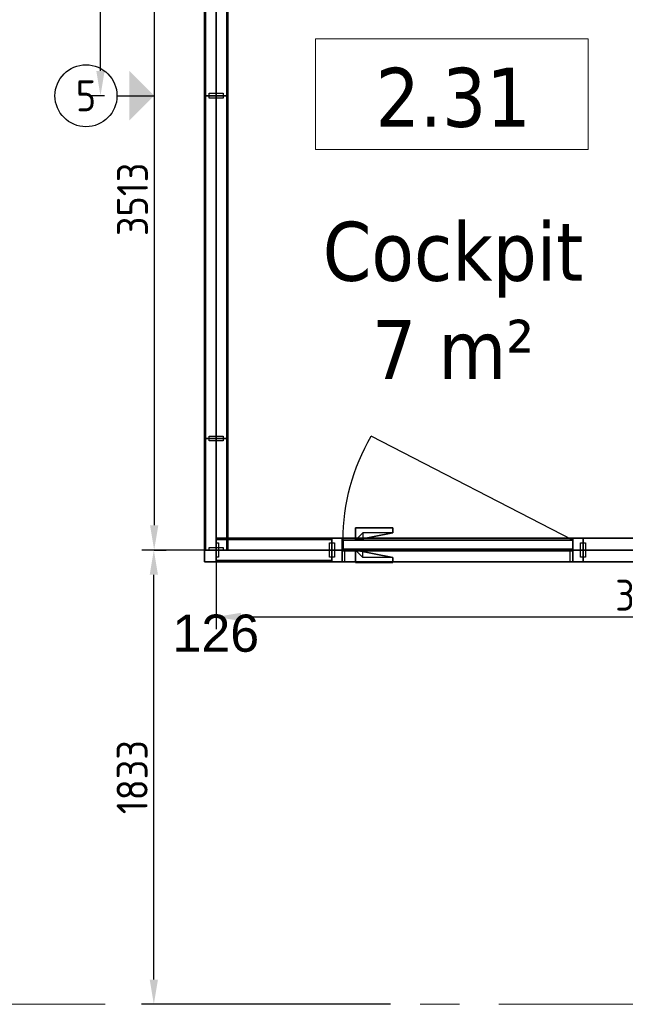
# Model space of a CAD drawing. Extents: x 2820 to 91013, y 1478 to 38178.
# Tile 97 of 182: x 27558 to 30000, y 30328 to 34301. Entities that reach past the tile are written whole.
import ezdxf
from ezdxf.enums import TextEntityAlignment as Align

# ---------------------------------------------------------------- set-up
doc = ezdxf.new("R2010")
doc.units = 0
doc.header["$LTSCALE"] = 50
doc.header["$PDSIZE"] = -5
doc.linetypes.add('HIDDEN2', pattern=[4.7625, 3.175, -1.5875])
doc.linetypes.add('Onderlegger 2e verdieping$0$stramien', pattern=[22.225, 12.7, -3.175, 3.175, -3.175])
doc.layers.get('0').update_dxf_attribs({"linetype": 'CONTINUOUS'})
doc.layers.get('DEFPOINTS').update_dxf_attribs({"linetype": 'CONTINUOUS'})
for name, color, linetype in [('AS-A38--_F----5', 2, 'CONTINUOUS'), ('AS-A38--_F---4-', 9, 'CONTINUOUS'), ('AS-I38-E_F----5_Deuren', 7, 'CONTINUOUS'), ('AS-I38-M_F----5_Deurmodulen', 7, 'CONTINUOUS'), ('AS-I38-M_F----5_Hoekaansluitingen', 7, 'CONTINUOUS'), ('AS-I38-M_F----5_Wandmodulen', 7, 'CONTINUOUS'), ('AS-L32--_F----5', 84, 'CONTINUOUS'), ('AS-L32--_F---4-', 84, 'CONTINUOUS'), ('AS-L32--_F-23--', 84, 'CONTINUOUS'), ('AS-L32--_F123--', 84, 'CONTINUOUS'), ('AS-L38--', 7, 'CONTINUOUS'), ('AS-L38--_F----5', 7, 'CONTINUOUS'), ('AS-L38--_F---4-', 7, 'CONTINUOUS'), ('AS-L38--_F-23--', 3, 'CONTINUOUS'), ('AS-L38--_F1----', 2, 'CONTINUOUS'), ('AS-L38--_F1-----', 2, 'CONTINUOUS'), ('AS-L38--_F123--', 7, 'CONTINUOUS'), ('AS-L38GL_F---4-', 2, 'CONTINUOUS'), ('AS-L38GL_F123--', 3, 'CONTINUOUS'), ('AS-M38--_F123--_Wandlengte', 1, 'CONTINUOUS'), ('AS-T38--_F-23--', 7, 'CONTINUOUS'), ('IWTEKST', 2, 'CONTINUOUS')]:
    doc.layers.add(name, color=color, linetype=linetype)
doc.layers.add('AS-I38-1_F----5', color=2, linetype='CONTINUOUS', plot=False)
doc.layers.add('IWHULPLIJN', color=40, linetype='CONTINUOUS', plot=False)
doc.layers.add('Onderlegger 2e verdieping$0$A-AREA-IDEN', color=8, linetype='CONTINUOUS', lineweight=18)
doc.layers.add('Onderlegger 2e verdieping$0$S-GRID', color=8, linetype='CONTINUOUS', lineweight=18)
doc.styles.add('Onderlegger 2e verdieping$0$Tahoma_1', font='TAHOMA.TTF', dxfattribs={"height": 238.040123})
doc.styles.get("Standard").update_dxf_attribs({"font": 'isocp.shx'})
doc.dimstyles.new('CWall_F2_Wandlengte', dxfattribs={"dimscale": 50, "dimtxt": 2.5, "dimasz": 2, "dimexe": 1, "dimexo": 1, "dimgap": 0.5, "dimtad": 1, "dimdec": 0, "dimdsep": 46, "dimtxsty": 'Standard', "dimcen": 2.5, "dimclrt": 2, "dimadec": 0, "dimazin": 0, "dimtfac": 1, "dimtdec": 0, "dimtix": 1, "dimtmove": 2, "dimatfit": 0, "dimfxl": 0, "dimtolj": 1, "dimtzin": 0, "dimarcsym": 0})
pattern_1 = [(60, (616, 2090), (-43300, 25000), [300, -50000]), (60, (690, 2164), (-43300, 25000), [100, -50000]), (60, (645, 2190), (-43300, 25000), [100, -50000]), (150, (780, 2170), (-25000, -43300), [200, -50000])]
pattern_2 = [(0, (691.5, 1360), (29.7656, 59.5312), [0, -59.5312])]
pattern_3 = [(60, (616, 1230), (-43300, 25000), [300, -50000]), (60, (690, 1304), (-43300, 25000), [100, -50000]), (60, (645, 1330), (-43300, 25000), [100, -50000]), (150, (780, 1310), (-25000, -43300), [200, -50000])]
pattern_4 = [(60, (616, 370), (-43300, 25000), [300, -50000]), (60, (690, 444), (-43300, 25000), [100, -50000]), (60, (645, 470), (-43300, 25000), [100, -50000]), (150, (780, 450), (-25000, -43300), [200, -50000])]
pattern_5 = [(60, (150, 2090), (-43300, 25000), [300, -50000]), (60, (220, 2164), (-43300, 25000), [100, -50000]), (60, (180, 2190), (-43300, 25000), [100, -50000]), (150, (310, 2170), (-25000, -43300), [200, -50000])]
pattern_6 = [(0, (225, 1360), (29.766, 59.531), [0, -59.531])]
pattern_7 = [(60, (150, 1230), (-43300, 25000), [300, -50000]), (60, (220, 1304), (-43300, 25000), [100, -50000]), (60, (180, 1330), (-43300, 25000), [100, -50000]), (150, (310, 1310), (-25000, -43300), [200, -50000])]
pattern_8 = [(60, (150, 370), (-43300, 25000), [300, -50000]), (60, (220, 444), (-43300, 25000), [100, -50000]), (60, (180, 470), (-43300, 25000), [100, -50000]), (150, (310, 450), (-25000, -43300), [200, -50000])]
pattern_9 = [(60, (160, 370), (-43300, 25000), [300, -50000]), (60, (230, 444), (-43300, 25000), [100, -50000]), (60, (187, 470), (-43300, 25000), [100, -50000]), (150, (320, 450), (-25000, -43300), [200, -50000])]
pattern_10 = [(60, (160, 1230), (-43300, 25000), [300, -50000]), (60, (230, 1304), (-43300, 25000), [100, -50000]), (60, (187, 1330), (-43300, 25000), [100, -50000]), (150, (320, 1310), (-25000, -43300), [200, -50000])]
pattern_11 = [(0, (233.25, 1360), (29.766, 59.531), [0, -59.531])]
pattern_12 = [(60, (160, 2090), (-43300, 25000), [300, -50000]), (60, (230, 2164), (-43300, 25000), [100, -50000]), (60, (187, 2190), (-43300, 25000), [100, -50000]), (150, (320, 2170), (-25000, -43300), [200, -50000])]
pattern_13 = [(60, (750, 2090), (-43300, 25000), [300, -50000]), (60, (820, 2164), (-43300, 25000), [100, -50000]), (60, (776, 2190), (-43300, 25000), [100, -50000]), (150, (910, 2170), (-25000, -43300), [200, -50000])]
pattern_14 = [(0, (822.5, 1360), (29.7656, 59.5312), [0, -59.5312])]
pattern_15 = [(60, (750, 1230), (-43300, 25000), [300, -50000]), (60, (820, 1304), (-43300, 25000), [100, -50000]), (60, (776, 1330), (-43300, 25000), [100, -50000]), (150, (910, 1310), (-25000, -43300), [200, -50000])]
pattern_16 = [(60, (750, 370), (-43300, 25000), [300, -50000]), (60, (820, 444), (-43300, 25000), [100, -50000]), (60, (776, 470), (-43300, 25000), [100, -50000]), (150, (910, 450), (-25000, -43300), [200, -50000])]

# ---------------------------------------------------------------- blocks, each defined once
blk = doc.blocks.new('Onderlegger 2e verdieping$0$00_KU ruimtetag groot - 00_KU ruimtetag groot-3653893-Plotview 2e Verdieping - schaal 1 op 100')
at = {"layer": 'Onderlegger 2e verdieping$0$A-AREA-IDEN'}
for p, q in [((5.5, 2.164), (-5.5, 2.164)), ((-5.5, 2.164), (-5.5, -2.302)), ((5.5, -2.302), (5.5, 2.164)), ((-5.5, -2.302), (5.5, -2.302))]:
    blk.add_line(p, q, dxfattribs=at)
blk = doc.blocks.new('Onderlegger 2e verdieping')
at = {"layer": 'Onderlegger 2e verdieping$0$S-GRID', "linetype": 'Onderlegger 2e verdieping$0$stramien'}
blk.add_line((2820.4, 30328.2), (55386.6, 30328.2), dxfattribs=at)
at = {"layer": 'Onderlegger 2e verdieping$0$A-AREA-IDEN', "xscale": 99.99999999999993, "yscale": 99.99999999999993, "zscale": 99.99999999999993}
blk.add_blockref('Onderlegger 2e verdieping$0$00_KU ruimtetag groot - 00_KU ruimtetag groot-3653893-Plotview 2e Verdieping - schaal 1 op 100', (29301.4, 34007.6), dxfattribs=at)
at = {"layer": 'Onderlegger 2e verdieping$0$A-AREA-IDEN', "char_height": 238.04, "attachment_point": 2, "line_spacing_factor": 1.000232, "style": 'Onderlegger 2e verdieping$0$Tahoma_1'}
for s, insert, width in [('2.31', (29306, 34106.9), 768), ('Cockpit\\P7 m²', (29306, 33485.8), 1263)]:
    blk.add_mtext(s, dxfattribs=dict(at, insert=insert, width=width))
blk = doc.blocks.new('QHK-1---_CTA01')
at = {"layer": 'AS-L38--_F----5', "linetype": 'HIDDEN2'}
blk.add_line((0, 0), (0, 0, 2700), dxfattribs=at)
at = {"layer": 'AS-L38--_F---4-'}
blk.add_line((-47.5, 47.5), (-47.5, 47.5, 2700), dxfattribs=at)
for points, invisible_edges in [([(0, 47.5, 2700), (0, -47.5, 2700), (47.5, -47.5, 2700), (-47.5, 47.5, 2700)], 4), ([(47.5, -47.5, 2700), (-47.5, 47.5, 2700), (-47.5, 0, 2700), (47.5, 0, 2700)], 1), ([(47.5, 0), (47.5, 0, 60), (47.5, -47.5, 60), (47.5, -47.5)], 1), ([(47.5, 0, 2660), (47.5, 0, 2700), (47.5, -47.5, 2700), (47.5, -47.5, 2660)], 1), ([(47.5, -47.5), (47.5, -47.5, 60), (0, -47.5, 60), (0, -47.5)], 4), ([(47.5, -47.5, 2660), (47.5, -47.5, 2700), (0, -47.5, 2700), (0, -47.5, 2660)], 4)]:
    blk.add_3dface(points, dxfattribs=dict(at, invisible_edges=invisible_edges))
for points in [[(47.5, 0, 60), (47.5, 0, 2660), (47.5, -47.5, 2660), (47.5, -47.5, 60)], [(47.5, -47.5, 60), (47.5, -47.5, 2660), (0, -47.5, 2660), (0, -47.5, 60)]]:
    blk.add_3dface(points, dxfattribs=at)
at = {"layer": 'AS-L38--_F123--'}
blk.add_lwpolyline([(0, -47.5), (47.5, -47.5), (47.5, 0)], dxfattribs=at)
at = {"layer": 'DEFPOINTS'}
blk.add_point((0, 0, 2700), dxfattribs=at)
at = {"layer": 'AS-I38-M_F----5_Hoekaansluitingen', "extrusion": (1, -6.12303e-17, 0)}
blk.add_text('D126', height=125, rotation=90, dxfattribs=at).set_placement((0, 2750), align=Align.MIDDLE_LEFT)
at = {"layer": 'AS-I38-M_F----5_Hoekaansluitingen', "extrusion": (0, -1, 0)}
blk.add_text('D126', height=125, rotation=90, dxfattribs=at).set_placement((0, 2750), align=Align.MIDDLE_LEFT)
blk = doc.blocks.new('WandNr2-_CTA01')
at = {"layer": 'AS-T38--_F-23--', "color": 0, "linetype": 'ByBlock'}
blk.add_line((0, -5), (0, -2), dxfattribs=at)
blk.add_circle((0, -7.5), 2.5, dxfattribs=at)
blk.add_solid([(0, -2), (2, -4), (-2, -4)], dxfattribs=at)
blk.add_attdef('WANDNR', text='', height=2.5, dxfattribs=at).set_placement((0, -7.5), align=Align.MIDDLE)
blk = doc.blocks.new('BvnAans-_CTA01')
at = {"layer": 'AS-L38--_F----5', "color": 0, "invisible_edges": 10}
blk.add_3dface([(0, 0), (1, 0), (1, 0, 1), (0, 0, 1)], dxfattribs=at)
at = {"layer": 'AS-L38--_F---4-', "invisible_edges": 10}
for points in [[(0, 0.5), (1, 0.5), (1, 0.5, 1), (0, 0.5, 1)], [(0, -0.5), (1, -0.5), (1, -0.5, 1), (0, -0.5, 1)]]:
    blk.add_3dface(points, dxfattribs=at)
at = {"layer": 'AS-L38--_F---4-'}
blk.add_3dface([(0, -0.5, 1), (0, 0.5, 1), (1, 0.5, 1), (1, -0.5, 1)], dxfattribs=at)
blk = doc.blocks.new('Q0WDSTL-_CTA01')
at = {"layer": 'AS-L38--_F-23--'}
for p, q in [((0, 0.3), (0, 0.5)), ((0, -0.3), (0, -0.5))]:
    blk.add_line(p, q, dxfattribs=at)
at = {"layer": 'AS-L38--_F-23--', "color": 1}
blk.add_lwpolyline([(0, 0.3), (1, 0.3), (1, -0.3), (0, -0.3)], dxfattribs=at)
at = {"layer": 'AS-L38--_F1-----'}
blk.add_lwpolyline([(0, 0.5), (0, -0.5)], dxfattribs=at)
blk = doc.blocks.new('3ADRDRP-_CTA01')
at = {"layer": 'AS-L38--_F----5', "color": 0}
blk.add_3dface([(0, 0), (1, 0), (1, 0, 1), (0, 0, 1)], dxfattribs=at)
at = {"layer": 'AS-L38--_F---4-'}
mesh = blk.add_polymesh((6, 3), dxfattribs=at)
for k, corner in enumerate([(1, -0.5, 1), (1, -0.5), (1, -0.5), (0, -0.5, 1), (0, -0.5), (0, -0.5), (0, 0.5, 1), (0, 0.5), (0, -0.5), (1, 0.5, 1), (1, 0.5), (1, -0.5), (1, 0.5, 1), (1, 0.5, 1), (1, -0.5, 1), (0, 0.5, 1), (0, 0.5, 1), (0, -0.5, 1)]):
    mesh.set_mesh_vertex(divmod(k, 3), corner)
blk = doc.blocks.new('Q0DRSTL-_CTA01')
at = {"layer": 'AS-L38--_F----5', "color": 0}
blk.add_3dface([(0, 0), (1, 0), (1, 0, 1), (0, 0, 1)], dxfattribs=at)
at = {"layer": 'AS-L38--_F-23--', "color": 0}
for p, q in [((0, 0.5), (0, 0.3)), ((1, 0.5), (1, 0)), ((1, 0), (1.25, 0)), ((0, -0.5), (0, -0.3))]:
    blk.add_line(p, q, dxfattribs=at)
for points in [[(1, 0.5), (0, 0.5)], [(0, -0.5), (1.25, -0.5), (1.25, 0)]]:
    blk.add_lwpolyline(points, dxfattribs=at)
at = {"layer": 'AS-L38--_F1----', "color": 0}
blk.add_lwpolyline([(0, -0.5), (1, -0.5), (1, 0.5), (0, 0.5)], close=True, dxfattribs=at)
at = {"layer": 'AS-L38--_F---4-'}
mesh = blk.add_polymesh((6, 3), dxfattribs=at)
for k, corner in enumerate([(1, -0.5, 1), (1, -0.5), (1, -0.5), (0, -0.5, 1), (0, -0.5), (0, -0.5), (0, 0.5, 1), (0, 0.5), (0, -0.5), (1, 0.5, 1), (1, 0.5), (1, -0.5), (1, 0.5, 1), (1, 0.5, 1), (1, -0.5, 1), (0, 0.5, 1), (0, 0.5, 1), (0, -0.5, 1)]):
    mesh.set_mesh_vertex(divmod(k, 3), corner)
blk = doc.blocks.new('ddch1---_CTA01')
at = {"layer": 'AS-L32--_F----5', "color": 1}
for p, q in [((0, 0.075), (1, 0.075, 0.5)), ((1, 0.075, 0.5), (0, 0.075, 1))]:
    blk.add_line(p, q, dxfattribs=at)
at = {"layer": 'AS-L32--_F----5', "color": 1, "linetype": 'HIDDEN2'}
for p, q in [((0, -0.075), (1, -0.075, 0.5)), ((1, -0.075, 0.5), (0, -0.075, 1))]:
    blk.add_line(p, q, dxfattribs=at)
at = {"layer": 'AS-L32--_F----5'}
blk.add_3dface([(0, 0), (0, 0, 1), (1, 0, 1), (1, 0)], dxfattribs=at)
at = {"layer": 'AS-L32--_F---4-'}
for points in [[(0, 1), (0, 1, 1), (1, 1, 1), (1, 1)], [(0, 1), (0, 0), (0, 0, 1), (0, 1, 1)], [(0, 0, 1), (0, 1, 1), (1, 1, 1), (1, 0, 1)], [(1, 1, 1), (1, 0, 1), (1, 0), (1, 1)], [(0, 0), (0, 0, 1), (1, 0, 1), (1, 0)]]:
    blk.add_3dface(points, dxfattribs=at)
at = {"layer": 'AS-L32--_F123--', "color": 1}
blk.add_line((0, 1), (0.8776, 11.4994), dxfattribs=at)
at = {"layer": 'AS-L32--_F123--'}
for p, q in [((1, 1), (0, 1)), ((0, 1), (0, 0)), ((1, 0), (1, 1)), ((0, 0), (1, 0))]:
    blk.add_line(p, q, dxfattribs=at)
at = {"layer": 'AS-L32--_F123--', "color": 1}
blk.add_ellipse((0, 1), major_axis=(0, 21.9), ratio=0.045662, start_param=-1.570796, end_param=-1.070796, dxfattribs=at)
at = {"layer": 'DEFPOINTS'}
blk.add_point((0, 0), dxfattribs=at)
blk.add_point((0, 0), dxfattribs=at)
blk = doc.blocks.new('KlnkRcht_CTA01')
at = {"layer": 'AS-L32--_F----5'}
blk.add_polyline3d([(-0.5, 0, -0.5), (0.5, 0, -0.5), (0.5, 0, 0.5), (-0.5, 0, 0.5)], close=True, dxfattribs=at)
at = {"layer": 'AS-L32--_F-23--'}
for p, q in [((0.3, -0.6, -0.5), (0.3, 0, -0.5)), ((0.5, 0, -0.5), (0.5, -1, -0.5)), ((-0.5, -1, -0.5), (-0.5, -0.6, -0.5)), ((-0.5, -0.6, -0.5), (0.3, -0.6, -0.5)), ((0.5, -1, -0.5), (-0.5, -1, -0.5))]:
    blk.add_line(p, q, dxfattribs=at)
at = {"layer": 'AS-L32--_F---4-'}
mesh = blk.add_polyface(dxfattribs=at)
corners = [(0.5, 0, -0.5), (0.5, -1, -0.5), (-0.5, -1, -0.5), (-0.5, -0.6, -0.5), (0.3, -0.6, -0.5), (0.3, 0, -0.5), (0.5, 0, 0.5), (0.5, -1, 0.5), (-0.5, -1, 0.5), (-0.5, -0.6, 0.5), (0.3, -0.6, 0.5), (0.3, 0, 0.5)]
mesh.append_faces([[corners[k] for k in face] for face in [(0, 1, 7, 6), (1, 2, 8, 7), (2, 3, 9, 8)]])
mesh.append_faces([[corners[k] for k in face] for face in [(6, 10, 11)]], dxfattribs={"vtx0": -1})
mesh.append_faces([[corners[k] for k in face] for face in [(6, 9, 10)]], dxfattribs={"vtx0": -1, "vtx2": -1})
mesh.append_faces([[corners[k] for k in face] for face in [(6, 7, 8, 9)]], dxfattribs={"vtx3": -1})
blk = doc.blocks.new('QDR-3---_CTA01')
at = {"layer": 'DEFPOINTS'}
blk.add_point((0, 0, 2700), dxfattribs=at)
at = {"layer": 'AS-L38--'}
for name, p, xscale, yscale, zscale in [('ddch1---_CTA01', (971.5, 0, 10), -926, 40, 2585), ('KlnkRcht_CTA01', (170.5, 40, 1050), -150, -50, 20), ('BvnAans-_CTA01', (0, 0, 2660), 1013, 95, 40), ('Q0WDSTL-_CTA01', (0, 0), 10, 95, 10), ('3ADRDRP-_CTA01', (0, 0, 2595), 1013, 95, 65), ('Q0DRSTL-_CTA01', (0, 0), 41.5, 95, 2595), ('Q0DRSTL-_CTA01', (1013, 0), -41.5, 95, 2595), ('KlnkRcht_CTA01', (170.5, 0, 1050), -150, 50, 20)]:
    blk.add_blockref(name, p, dxfattribs=dict(at, xscale=xscale, yscale=yscale, zscale=zscale))
at = {"layer": 'AS-L38--', "xscale": 10, "yscale": 95, "zscale": 10, "rotation": 180}
blk.add_blockref('Q0WDSTL-_CTA01', (1013, 0), dxfattribs=at)
at = {"layer": 'AS-I38-E_F----5_Deuren', "extrusion": (0, -1, 0)}
blk.add_text('926x2585', height=90, dxfattribs=at).set_placement((95.5, 175), align=Align.BOTTOM_LEFT)
at = {"layer": 'AS-I38-M_F----5_Deurmodulen', "extrusion": (0, -1, 0)}
blk.add_text('DA', height=125, rotation=90, dxfattribs=at).set_placement((506.5, 2750), align=Align.MIDDLE_LEFT)
blk = doc.blocks.new('QPGLAS--_CTA01')
at = {"layer": 'AS-L38--_F----5', "color": 0}
blk.add_3dface([(0, 0), (1, 0), (1, 0, 1), (0, 0, 1)], dxfattribs=at)
at = {"layer": 'AS-L38GL_F123--'}
blk.add_line((0, 0), (1, 0), dxfattribs=at)
at = {"layer": 'AS-L38GL_F---4-'}
mesh = blk.add_polymesh((6, 3), dxfattribs=at)
for k, corner in enumerate([(1, -0.45, 1), (1, -0.45), (1, -0.45), (0, -0.45, 1), (0, -0.45), (0, -0.45), (0, 0.45, 1), (0, 0.45), (0, -0.45), (1, 0.45, 1), (1, 0.45), (1, -0.45), (1, 0.45, 1), (1, 0.45, 1), (1, -0.45, 1), (0, 0.45, 1), (0, 0.45, 1), (0, -0.45, 1)]):
    mesh.set_mesh_vertex(divmod(k, 3), corner)
blk = doc.blocks.new('O4------_CTA01')
blk.add_blockref('QPGLAS--_CTA01', (0, 0))
blk = doc.blocks.new('OndrAans_CTA01')
at = {"layer": 'AS-L38--_F----5', "color": 0, "invisible_edges": 10}
blk.add_3dface([(0, 0), (1, 0), (1, 0, 1), (0, 0, 1)], dxfattribs=at)
at = {"layer": 'AS-L38--_F---4-', "invisible_edges": 10}
for points in [[(0, 0.5), (1, 0.5), (1, 0.5, 1), (0, 0.5, 1)], [(0, -0.5), (1, -0.5), (1, -0.5, 1), (0, -0.5, 1)]]:
    blk.add_3dface(points, dxfattribs=at)
at = {"layer": 'AS-L38--_F123--', "color": 0}
blk.add_3dface([(0, -0.5), (1, -0.5), (1, 0.5), (0, 0.5)], dxfattribs=at)
blk = doc.blocks.new('QWND31--_CTA01')
at = {"layer": 'AS-A38--_F----5', "extrusion": (0, -1, 0)}
h = blk.add_hatch(dxfattribs=at)
h.set_pattern_fill('GLAS2', color=256, scale=50, angle=60, style=0, pattern_type=2)
h.set_pattern_definition(pattern_1)
h.paths.add_polyline_path([(0, 1780), (1383, 1780), (1383, 2660), (0, 2660)])
h = blk.add_hatch(dxfattribs=at)
h.set_pattern_fill('GLAS2', color=256, scale=50, angle=60, style=0, pattern_type=2)
h.set_pattern_definition(pattern_3)
h.paths.add_polyline_path([(0, 940), (1383, 940), (1383, 1780), (0, 1780)])
h = blk.add_hatch(dxfattribs=at)
h.set_pattern_fill('GLAS2', color=256, scale=50, angle=60, style=0, pattern_type=2)
h.set_pattern_definition(pattern_4)
h.paths.add_polyline_path([(0, 60), (1383, 60), (1383, 940), (0, 940)])
h = blk.add_hatch(dxfattribs=at)
h.set_pattern_fill('DOTS', color=256, scale=37.5, style=0)
h.set_pattern_definition(pattern_2)
h.paths.add_polyline_path([(10, 950), (1373, 950), (1373, 1770), (10, 1770)])
at = {"layer": 'AS-A38--_F---4-', "extrusion": (0, -1, 0)}
h = blk.add_hatch(dxfattribs=at)
h.set_pattern_fill('GLAS2', color=256, scale=50, angle=60, style=0, pattern_type=2)
h.set_pattern_definition(pattern_1)
h.paths.add_polyline_path([(0, 1780), (1383, 1780), (1383, 2660), (0, 2660)])
h = blk.add_hatch(dxfattribs=at)
h.set_pattern_fill('GLAS2', color=256, scale=50, angle=60, style=0, pattern_type=2)
h.set_pattern_definition(pattern_3)
h.paths.add_polyline_path([(0, 940), (1383, 940), (1383, 1780), (0, 1780)])
h = blk.add_hatch(dxfattribs=at)
h.set_pattern_fill('GLAS2', color=256, scale=50, angle=60, style=0, pattern_type=2)
h.set_pattern_definition(pattern_4)
h.paths.add_polyline_path([(0, 60), (1383, 60), (1383, 940), (0, 940)])
h = blk.add_hatch(dxfattribs=at)
h.set_pattern_fill('DOTS', color=256, scale=37.5, style=0)
h.set_pattern_definition(pattern_2)
h.paths.add_polyline_path([(10, 950), (1373, 950), (1373, 1770), (10, 1770)])
h = blk.add_hatch(dxfattribs=at)
h.set_pattern_fill('GLAS2', color=256, scale=50, angle=60, style=0, pattern_type=2)
h.set_pattern_definition(pattern_1)
h.paths.add_polyline_path([(0, 1780), (1383, 1780), (1383, 2660), (0, 2660)])
h = blk.add_hatch(dxfattribs=at)
h.set_pattern_fill('GLAS2', color=256, scale=50, angle=60, style=0, pattern_type=2)
h.set_pattern_definition(pattern_3)
h.paths.add_polyline_path([(0, 940), (1383, 940), (1383, 1780), (0, 1780)])
h = blk.add_hatch(dxfattribs=at)
h.set_pattern_fill('GLAS2', color=256, scale=50, angle=60, style=0, pattern_type=2)
h.set_pattern_definition(pattern_4)
h.paths.add_polyline_path([(0, 60), (1383, 60), (1383, 940), (0, 940)])
h = blk.add_hatch(dxfattribs=at)
h.set_pattern_fill('DOTS', color=256, scale=37.5, style=0)
h.set_pattern_definition(pattern_2)
h.paths.add_polyline_path([(10, 950), (1373, 950), (1373, 1770), (10, 1770)])
at = {"layer": 'DEFPOINTS'}
blk.add_point((0, 0, 2700), dxfattribs=at)
at = {"layer": 'AS-L38--', "yscale": 95}
for name, p, xscale, zscale in [('BvnAans-_CTA01', (0, 0, 2660), 1383, 40), ('OndrAans_CTA01', (0, 0), 1383, 60), ('Q0WDSTL-_CTA01', (0, 0), 10, 10), ('O4------_CTA01', (0, 0, 940), 1383, 840), ('O4------_CTA01', (0, 0, 1780), 1383, 880), ('O4------_CTA01', (0, 0, 60), 1383, 880)]:
    blk.add_blockref(name, p, dxfattribs=dict(at, xscale=xscale, zscale=zscale))
at = {"layer": 'AS-L38--', "xscale": 10, "yscale": 95, "zscale": 10, "rotation": 180}
blk.add_blockref('Q0WDSTL-_CTA01', (1383, 0), dxfattribs=at)
at = {"layer": 'AS-I38-1_F----5', "extrusion": (0, -1, 0)}
blk.add_text('2', height=90, dxfattribs=at).set_placement((40, 130))
at = {"layer": 'AS-I38-M_F----5_Wandmodulen', "extrusion": (0, -1, 0)}
blk.add_text('GH', height=125, rotation=90, dxfattribs=at).set_placement((691.5, 2750), align=Align.MIDDLE_LEFT)
blk = doc.blocks.new('QWND32--_CTA01')
at = {"layer": 'AS-A38--_F----5', "extrusion": (0, -1, 0)}
h = blk.add_hatch(dxfattribs=at)
h.set_pattern_fill('GLAS2', color=256, scale=50, angle=60, style=0, pattern_type=2)
h.set_pattern_definition(pattern_5)
h.paths.add_polyline_path([(0, 1780), (450, 1780), (450, 2660), (0, 2660)])
h = blk.add_hatch(dxfattribs=at)
h.set_pattern_fill('GLAS2', color=256, scale=50, angle=60, style=0, pattern_type=2)
h.set_pattern_definition(pattern_7)
h.paths.add_polyline_path([(0, 940), (450, 940), (450, 1780), (0, 1780)])
h = blk.add_hatch(dxfattribs=at)
h.set_pattern_fill('GLAS2', color=256, scale=50, angle=60, style=0, pattern_type=2)
h.set_pattern_definition(pattern_8)
h.paths.add_polyline_path([(0, 60), (450, 60), (450, 940), (0, 940)])
h = blk.add_hatch(dxfattribs=at)
h.set_pattern_fill('DOTS', color=256, scale=37.5, style=0)
h.set_pattern_definition(pattern_6)
h.paths.add_polyline_path([(10, 950), (440, 950), (440, 1770), (10, 1770)])
at = {"layer": 'AS-A38--_F---4-', "extrusion": (0, -1, 0)}
h = blk.add_hatch(dxfattribs=at)
h.set_pattern_fill('GLAS2', color=256, scale=50, angle=60, style=0, pattern_type=2)
h.set_pattern_definition(pattern_5)
h.paths.add_polyline_path([(0, 1780), (450, 1780), (450, 2660), (0, 2660)])
h = blk.add_hatch(dxfattribs=at)
h.set_pattern_fill('GLAS2', color=256, scale=50, angle=60, style=0, pattern_type=2)
h.set_pattern_definition(pattern_7)
h.paths.add_polyline_path([(0, 940), (450, 940), (450, 1780), (0, 1780)])
h = blk.add_hatch(dxfattribs=at)
h.set_pattern_fill('GLAS2', color=256, scale=50, angle=60, style=0, pattern_type=2)
h.set_pattern_definition(pattern_8)
h.paths.add_polyline_path([(0, 60), (450, 60), (450, 940), (0, 940)])
h = blk.add_hatch(dxfattribs=at)
h.set_pattern_fill('DOTS', color=256, scale=37.5, style=0)
h.set_pattern_definition(pattern_6)
h.paths.add_polyline_path([(10, 950), (440, 950), (440, 1770), (10, 1770)])
h = blk.add_hatch(dxfattribs=at)
h.set_pattern_fill('GLAS2', color=256, scale=50, angle=60, style=0, pattern_type=2)
h.set_pattern_definition(pattern_5)
h.paths.add_polyline_path([(0, 1780), (450, 1780), (450, 2660), (0, 2660)])
h = blk.add_hatch(dxfattribs=at)
h.set_pattern_fill('GLAS2', color=256, scale=50, angle=60, style=0, pattern_type=2)
h.set_pattern_definition(pattern_7)
h.paths.add_polyline_path([(0, 940), (450, 940), (450, 1780), (0, 1780)])
h = blk.add_hatch(dxfattribs=at)
h.set_pattern_fill('GLAS2', color=256, scale=50, angle=60, style=0, pattern_type=2)
h.set_pattern_definition(pattern_8)
h.paths.add_polyline_path([(0, 60), (450, 60), (450, 940), (0, 940)])
h = blk.add_hatch(dxfattribs=at)
h.set_pattern_fill('DOTS', color=256, scale=37.5, style=0)
h.set_pattern_definition(pattern_6)
h.paths.add_polyline_path([(10, 950), (440, 950), (440, 1770), (10, 1770)])
at = {"layer": 'DEFPOINTS'}
blk.add_point((0, 0, 2700), dxfattribs=at)
at = {"layer": 'AS-L38--', "yscale": 95}
for name, p, xscale, zscale in [('BvnAans-_CTA01', (0, 0, 2660), 450, 40), ('OndrAans_CTA01', (0, 0), 450, 60), ('Q0WDSTL-_CTA01', (0, 0), 10, 10), ('O4------_CTA01', (0, 0, 940), 450, 840), ('O4------_CTA01', (0, 0, 1780), 450, 880), ('O4------_CTA01', (0, 0, 60), 450, 880)]:
    blk.add_blockref(name, p, dxfattribs=dict(at, xscale=xscale, zscale=zscale))
at = {"layer": 'AS-L38--', "xscale": 10, "yscale": 95, "zscale": 10, "rotation": 180}
blk.add_blockref('Q0WDSTL-_CTA01', (450, 0), dxfattribs=at)
at = {"layer": 'AS-I38-1_F----5', "extrusion": (0, -1, 0)}
blk.add_text('98', height=90, dxfattribs=at).set_placement((40, 130))
at = {"layer": 'AS-I38-M_F----5_Wandmodulen', "extrusion": (0, -1, 0)}
blk.add_text('GH', height=125, rotation=90, dxfattribs=at).set_placement((225, 2750), align=Align.MIDDLE_LEFT)
blk = doc.blocks.new('QWND33--_CTA01')
at = {"layer": 'AS-A38--_F----5', "extrusion": (0, -1, 0)}
h = blk.add_hatch(dxfattribs=at)
h.set_pattern_fill('GLAS2', color=256, scale=50, angle=60, style=0, pattern_type=2)
h.set_pattern_definition(pattern_9)
h.paths.add_polyline_path([(0, 60), (466.5, 60), (466.5, 940), (0, 940)])
h = blk.add_hatch(dxfattribs=at)
h.set_pattern_fill('GLAS2', color=256, scale=50, angle=60, style=0, pattern_type=2)
h.set_pattern_definition(pattern_10)
h.paths.add_polyline_path([(0, 940), (466.5, 940), (466.5, 1780), (0, 1780)])
h = blk.add_hatch(dxfattribs=at)
h.set_pattern_fill('GLAS2', color=256, scale=50, angle=60, style=0, pattern_type=2)
h.set_pattern_definition(pattern_12)
h.paths.add_polyline_path([(0, 1780), (466.5, 1780), (466.5, 2660), (0, 2660)])
h = blk.add_hatch(dxfattribs=at)
h.set_pattern_fill('DOTS', color=256, scale=37.5, style=0)
h.set_pattern_definition(pattern_11)
h.paths.add_polyline_path([(10, 950), (456.5, 950), (456.5, 1770), (10, 1770)])
at = {"layer": 'AS-A38--_F---4-', "extrusion": (0, -1, 0)}
h = blk.add_hatch(dxfattribs=at)
h.set_pattern_fill('GLAS2', color=256, scale=50, angle=60, style=0, pattern_type=2)
h.set_pattern_definition(pattern_12)
h.paths.add_polyline_path([(0, 1780), (466.5, 1780), (466.5, 2660), (0, 2660)])
h = blk.add_hatch(dxfattribs=at)
h.set_pattern_fill('GLAS2', color=256, scale=50, angle=60, style=0, pattern_type=2)
h.set_pattern_definition(pattern_10)
h.paths.add_polyline_path([(0, 940), (466.5, 940), (466.5, 1780), (0, 1780)])
h = blk.add_hatch(dxfattribs=at)
h.set_pattern_fill('GLAS2', color=256, scale=50, angle=60, style=0, pattern_type=2)
h.set_pattern_definition(pattern_9)
h.paths.add_polyline_path([(0, 60), (466.5, 60), (466.5, 940), (0, 940)])
h = blk.add_hatch(dxfattribs=at)
h.set_pattern_fill('DOTS', color=256, scale=37.5, style=0)
h.set_pattern_definition(pattern_11)
h.paths.add_polyline_path([(10, 950), (456.5, 950), (456.5, 1770), (10, 1770)])
h = blk.add_hatch(dxfattribs=at)
h.set_pattern_fill('GLAS2', color=256, scale=50, angle=60, style=0, pattern_type=2)
h.set_pattern_definition(pattern_12)
h.paths.add_polyline_path([(0, 1780), (466.5, 1780), (466.5, 2660), (0, 2660)])
h = blk.add_hatch(dxfattribs=at)
h.set_pattern_fill('GLAS2', color=256, scale=50, angle=60, style=0, pattern_type=2)
h.set_pattern_definition(pattern_10)
h.paths.add_polyline_path([(0, 940), (466.5, 940), (466.5, 1780), (0, 1780)])
h = blk.add_hatch(dxfattribs=at)
h.set_pattern_fill('GLAS2', color=256, scale=50, angle=60, style=0, pattern_type=2)
h.set_pattern_definition(pattern_9)
h.paths.add_polyline_path([(0, 60), (466.5, 60), (466.5, 940), (0, 940)])
h = blk.add_hatch(dxfattribs=at)
h.set_pattern_fill('DOTS', color=256, scale=37.5, style=0)
h.set_pattern_definition(pattern_11)
h.paths.add_polyline_path([(10, 950), (456.5, 950), (456.5, 1770), (10, 1770)])
at = {"layer": 'DEFPOINTS'}
blk.add_point((0, 0, 2700), dxfattribs=at)
at = {"layer": 'AS-L38--', "yscale": 95}
for name, p, xscale, zscale in [('BvnAans-_CTA01', (0, 0, 2660), 466.5, 40), ('OndrAans_CTA01', (0, 0), 466.5, 60), ('Q0WDSTL-_CTA01', (0, 0), 10, 10), ('O4------_CTA01', (0, 0, 1780), 466.5, 880), ('O4------_CTA01', (0, 0, 940), 466.5, 840), ('O4------_CTA01', (0, 0, 60), 466.5, 880)]:
    blk.add_blockref(name, p, dxfattribs=dict(at, xscale=xscale, zscale=zscale))
at = {"layer": 'AS-L38--', "xscale": 10, "yscale": 95, "zscale": 10, "rotation": 180}
blk.add_blockref('Q0WDSTL-_CTA01', (466.5, 0), dxfattribs=at)
at = {"layer": 'AS-I38-1_F----5', "extrusion": (0, -1, 0)}
blk.add_text('1', height=90, dxfattribs=at).set_placement((40, 130))
at = {"layer": 'AS-I38-M_F----5_Wandmodulen', "extrusion": (0, -1, 0)}
blk.add_text('GH', height=125, rotation=90, dxfattribs=at).set_placement((233.2, 2750), align=Align.MIDDLE_LEFT)
blk = doc.blocks.new('D1------_CTA01')
at = {"layer": 'AS-L38--_F----5', "color": 0}
blk.add_3dface([(0, 0), (1, 0), (1, 0, 1), (0, 0, 1)], dxfattribs=at)
at = {"layer": 'AS-L38--_F---4-'}
for points in [[(0, 0.5), (1, 0.5), (1, 0.5, 1), (0, 0.5, 1)], [(0, -0.5), (1, -0.5), (1, -0.5, 1), (0, -0.5, 1)]]:
    blk.add_3dface(points, dxfattribs=at)
blk = doc.blocks.new('QWND35--_CTA01')
at = {"layer": 'DEFPOINTS'}
blk.add_point((0, 0, 2700), dxfattribs=at)
at = {"layer": 'AS-L38--', "yscale": 95}
for name, p, xscale, zscale in [('BvnAans-_CTA01', (0, 0, 2660), 707, 40), ('OndrAans_CTA01', (0, 0), 707, 60), ('Q0WDSTL-_CTA01', (0, 0), 10, 10), ('D1------_CTA01', (0, 0, 1780), 707, 880), ('D1------_CTA01', (0, 0, 940), 707, 840), ('D1------_CTA01', (0, 0, 60), 707, 880)]:
    blk.add_blockref(name, p, dxfattribs=dict(at, xscale=xscale, zscale=zscale))
at = {"layer": 'AS-L38--', "xscale": 10, "yscale": 95, "zscale": 10, "rotation": 180}
blk.add_blockref('Q0WDSTL-_CTA01', (707, 0), dxfattribs=at)
at = {"layer": 'AS-I38-1_F----5', "extrusion": (0, -1, 0)}
blk.add_text('3', height=90, dxfattribs=at).set_placement((40, 130))
at = {"layer": 'AS-I38-M_F----5_Wandmodulen', "extrusion": (0, -1, 0)}
blk.add_text('AH', height=125, rotation=90, dxfattribs=at).set_placement((353.5, 2750), align=Align.MIDDLE_LEFT)
blk = doc.blocks.new('*D117')
at = {"layer": 'AS-M38--_F123--_Wandlengte', "color": 0, "lineweight": -2}
for p, q in [((28300.6, 35674.2), (28050.6, 35674.2)), ((28100.6, 35574.2), (28100.6, 32261.2)), ((28300.6, 32161.2), (28050.6, 32161.2))]:
    blk.add_line(p, q, dxfattribs=at)
at = {"layer": 'AS-M38--_F123--_Wandlengte', "color": 0}
for points in [[(28083.9, 35574.2), (28117.3, 35574.2), (28100.6, 35674.2)], [(28083.9, 32261.2), (28117.3, 32261.2), (28100.6, 32161.2)]]:
    blk.add_solid(points, dxfattribs=at)
at = {"layer": 'DEFPOINTS', "color": 0}
for p in [(28350.6, 35674.2), (28100.6, 32161.2), (28350.6, 32161.2)]:
    blk.add_point(p, dxfattribs=at)
at = {"layer": 'AS-M38--_F123--_Wandlengte', "color": 2, "insert": (28013.1, 33576.1), "char_height": 125, "attachment_point": 5, "rotation": 90}
blk.add_mtext('\\A1;3513', dxfattribs=at)
blk = doc.blocks.new('*D124')
at = {"layer": 'AS-M38--_F123--_Wandlengte', "color": 0, "lineweight": -2}
for p, q in [((28100.6, 32161.2), (28149.2, 32161.2)), ((28099.2, 30428.2), (28099.2, 32061.2)), ((29053.5, 30328.2), (28049.2, 30328.2))]:
    blk.add_line(p, q, dxfattribs=at)
at = {"layer": 'AS-M38--_F123--_Wandlengte', "color": 0}
for points in [[(28082.6, 32061.2), (28115.9, 32061.2), (28099.2, 32161.2)], [(28082.6, 30428.2), (28115.9, 30428.2), (28099.2, 30328.2)]]:
    blk.add_solid(points, dxfattribs=at)
at = {"layer": 'DEFPOINTS', "color": 0}
for p in [(28050.6, 32161.2), (28099.2, 32161.2), (29103.5, 30328.2)]:
    blk.add_point(p, dxfattribs=at)
at = {"layer": 'AS-M38--_F123--_Wandlengte', "color": 2, "insert": (28011.7, 31244.7), "char_height": 125, "attachment_point": 5, "rotation": 90}
blk.add_mtext('\\A1;1833', dxfattribs=at)
blk = doc.blocks.new('*D171')
at = {"layer": 'AS-M38--_F123--_Wandlengte', "color": 0, "lineweight": -2}
for p, q in [((28253.1, 35674.2), (27834, 35674.2)), ((27884, 34094.2), (27884, 35574.2)), ((27900.6, 33994.2), (27834, 33994.2))]:
    blk.add_line(p, q, dxfattribs=at)
at = {"layer": 'AS-M38--_F123--_Wandlengte', "color": 0}
for points in [[(27867.3, 35574.2), (27900.6, 35574.2), (27884, 35674.2)], [(27867.3, 34094.2), (27900.6, 34094.2), (27884, 33994.2)]]:
    blk.add_solid(points, dxfattribs=at)
at = {"layer": 'DEFPOINTS', "color": 0}
for p in [(27884, 35674.2), (28303.1, 35674.2), (27950.6, 33994.2)]:
    blk.add_point(p, dxfattribs=at)
at = {"layer": 'AS-M38--_F123--_Wandlengte', "color": 2, "insert": (27796.5, 34834.2), "char_height": 125, "attachment_point": 5, "rotation": 90}
blk.add_mtext('\\A1;1680', dxfattribs=at)
blk = doc.blocks.new('*D186')
at = {"layer": 'AS-M38--_F123--_Wandlengte', "color": 0, "lineweight": -2}
for p, q in [((28350.6, 32201.3), (28350.6, 31841.4)), ((31898.6, 32106.1), (31898.6, 31841.4)), ((28450.6, 31891.4), (31798.6, 31891.4))]:
    blk.add_line(p, q, dxfattribs=at)
at = {"layer": 'AS-M38--_F123--_Wandlengte', "color": 0}
for points in [[(28450.6, 31908.1), (28450.6, 31874.7), (28350.6, 31891.4)], [(31798.6, 31908.1), (31798.6, 31874.7), (31898.6, 31891.4)]]:
    blk.add_solid(points, dxfattribs=at)
at = {"layer": 'DEFPOINTS', "color": 0}
for p in [(28350.6, 32251.3), (31898.6, 32156.1), (31898.6, 31891.4)]:
    blk.add_point(p, dxfattribs=at)
at = {"layer": 'AS-M38--_F123--_Wandlengte', "color": 2, "insert": (30124.6, 31978.9), "char_height": 125, "attachment_point": 5}
blk.add_mtext('\\A1;3548', dxfattribs=at)
blk = doc.blocks.new('QWND5---_CTA01')
at = {"layer": 'AS-A38--_F----5', "extrusion": (0, -1, 0)}
h = blk.add_hatch(dxfattribs=at)
h.set_pattern_fill('GLAS2', color=256, scale=50, angle=60, style=0, pattern_type=2)
h.set_pattern_definition(pattern_13)
h.paths.add_polyline_path([(0, 1780), (1645, 1780), (1645, 2660), (0, 2660)])
h = blk.add_hatch(dxfattribs=at)
h.set_pattern_fill('GLAS2', color=256, scale=50, angle=60, style=0, pattern_type=2)
h.set_pattern_definition(pattern_15)
h.paths.add_polyline_path([(0, 940), (1645, 940), (1645, 1780), (0, 1780)])
h = blk.add_hatch(dxfattribs=at)
h.set_pattern_fill('GLAS2', color=256, scale=50, angle=60, style=0, pattern_type=2)
h.set_pattern_definition(pattern_16)
h.paths.add_polyline_path([(0, 60), (1645, 60), (1645, 940), (0, 940)])
h = blk.add_hatch(dxfattribs=at)
h.set_pattern_fill('DOTS', color=256, scale=37.5, style=0)
h.set_pattern_definition(pattern_14)
h.paths.add_polyline_path([(10, 950), (1635, 950), (1635, 1770), (10, 1770)])
at = {"layer": 'AS-A38--_F---4-', "extrusion": (0, -1, 0)}
h = blk.add_hatch(dxfattribs=at)
h.set_pattern_fill('GLAS2', color=256, scale=50, angle=60, style=0, pattern_type=2)
h.set_pattern_definition(pattern_13)
h.paths.add_polyline_path([(0, 1780), (1645, 1780), (1645, 2660), (0, 2660)])
h = blk.add_hatch(dxfattribs=at)
h.set_pattern_fill('GLAS2', color=256, scale=50, angle=60, style=0, pattern_type=2)
h.set_pattern_definition(pattern_15)
h.paths.add_polyline_path([(0, 940), (1645, 940), (1645, 1780), (0, 1780)])
h = blk.add_hatch(dxfattribs=at)
h.set_pattern_fill('GLAS2', color=256, scale=50, angle=60, style=0, pattern_type=2)
h.set_pattern_definition(pattern_16)
h.paths.add_polyline_path([(0, 60), (1645, 60), (1645, 940), (0, 940)])
h = blk.add_hatch(dxfattribs=at)
h.set_pattern_fill('DOTS', color=256, scale=37.5, style=0)
h.set_pattern_definition(pattern_14)
h.paths.add_polyline_path([(10, 950), (1635, 950), (1635, 1770), (10, 1770)])
h = blk.add_hatch(dxfattribs=at)
h.set_pattern_fill('GLAS2', color=256, scale=50, angle=60, style=0, pattern_type=2)
h.set_pattern_definition(pattern_13)
h.paths.add_polyline_path([(0, 1780), (1645, 1780), (1645, 2660), (0, 2660)])
h = blk.add_hatch(dxfattribs=at)
h.set_pattern_fill('GLAS2', color=256, scale=50, angle=60, style=0, pattern_type=2)
h.set_pattern_definition(pattern_15)
h.paths.add_polyline_path([(0, 940), (1645, 940), (1645, 1780), (0, 1780)])
h = blk.add_hatch(dxfattribs=at)
h.set_pattern_fill('GLAS2', color=256, scale=50, angle=60, style=0, pattern_type=2)
h.set_pattern_definition(pattern_16)
h.paths.add_polyline_path([(0, 60), (1645, 60), (1645, 940), (0, 940)])
h = blk.add_hatch(dxfattribs=at)
h.set_pattern_fill('DOTS', color=256, scale=37.5, style=0)
h.set_pattern_definition(pattern_14)
h.paths.add_polyline_path([(10, 950), (1635, 950), (1635, 1770), (10, 1770)])
at = {"layer": 'DEFPOINTS'}
blk.add_point((0, 0, 2700), dxfattribs=at)
at = {"layer": 'AS-L38--', "yscale": 95}
for name, p, xscale, zscale in [('BvnAans-_CTA01', (0, 0, 2660), 1645, 40), ('OndrAans_CTA01', (0, 0), 1645, 60), ('Q0WDSTL-_CTA01', (0, 0), 10, 10), ('O4------_CTA01', (0, 0, 940), 1645, 840), ('O4------_CTA01', (0, 0, 1780), 1645, 880), ('O4------_CTA01', (0, 0, 60), 1645, 880)]:
    blk.add_blockref(name, p, dxfattribs=dict(at, xscale=xscale, zscale=zscale))
at = {"layer": 'AS-L38--', "xscale": 10, "yscale": 95, "zscale": 10, "rotation": 180}
blk.add_blockref('Q0WDSTL-_CTA01', (1645, 0), dxfattribs=at)
at = {"layer": 'AS-I38-1_F----5', "extrusion": (0, -1, 0)}
blk.add_text('1', height=90, dxfattribs=at).set_placement((40, 130))
at = {"layer": 'AS-I38-M_F----5_Wandmodulen', "extrusion": (0, -1, 0)}
blk.add_text('GH', height=125, rotation=90, dxfattribs=at).set_placement((822.5, 2750), align=Align.MIDDLE_LEFT)

msp = doc.modelspace()

# ---------------------------------------------------------------- linework, layer by layer
at = {"layer": 'IWHULPLIJN'}
for p, q in [((28350.6, 35617.2), (28350.6, 32161.2)), ((28350.6, 32161.2), (31907.6, 32161.2))]:
    msp.add_line(p, q, dxfattribs=at)

# ---------------------------------------------------------------- block references
msp.add_blockref('Onderlegger 2e verdieping', (0, 0))
at = {"layer": 'AS-L38--'}
for name, p, rotation in [('QWND5---_CTA01', (28350.6, 35639.2), 270), ('QWND31--_CTA01', (28350.6, 33994.2), 270), ('QDR-3---_CTA01', (28817.1, 32161.2), 359.9999999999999), ('QWND32--_CTA01', (28350.6, 32611.2), 270), ('QHK-1---_CTA01', (28350.6, 32161.2), 270), ('QWND33--_CTA01', (28350.6, 32161.2), 359.9999999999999), ('QWND35--_CTA01', (29830.1, 32161.2), 359.9999999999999)]:
    msp.add_blockref(name, p, dxfattribs=dict(at, rotation=rotation))
ref = msp.add_blockref('WandNr2-_CTA01', (28200.6, 33994.2), dxfattribs=dict(at, xscale=50, yscale=50, zscale=50, rotation=270))
ref.add_attrib('WANDNR', '5', dxfattribs={"layer": 'AS-T38--_F-23--', "color": 0, "linetype": 'ByBlock', "height": 125}).set_placement((27825.6, 33994.2), align=Align.MIDDLE)

# ---------------------------------------------------------------- texts
at = {"layer": 'IWTEKST', "insert": (28174.4, 31900.7, 120), "char_height": 150, "width": 3405, "attachment_point": 1}
msp.add_mtext('{\\fArial|b0|i0|c0|p34;126}', dxfattribs=at)

# ---------------------------------------------------------------- dimensions: what is measured, and where the dimension line sits
at = {"layer": 'AS-M38--_F123--_Wandlengte'}
for base, p1, p2, picture, middle in [((27884, 35674.2), (27950.6, 33994.2), (28303.1, 35674.2), '*D171', (27796.5, 34834.2)), ((28099.2, 32161.2), (29103.5, 30328.2), (28050.6, 32161.2), '*D124', (28011.7, 31244.7))]:
    dim = msp.add_linear_dim(base=base, p1=p1, p2=p2, angle=90, dimstyle='CWall_F2_Wandlengte', dxfattribs=at)
    dim.commit()
    dim.dimension.update_dxf_attribs({"geometry": picture, "text_midpoint": middle})
dim = msp.add_linear_dim(base=(28100.6, 32161.2), p1=(28350.6, 35674.2), p2=(28350.6, 32161.2), angle=270, dimstyle='CWall_F2_Wandlengte', dxfattribs=at)
dim.commit()
dim.dimension.update_dxf_attribs({"geometry": '*D117', "text_midpoint": (28013.1, 33576.1), "dimtype": 161})
dim = msp.add_linear_dim(base=(31898.6, 31891.4), p1=(28350.6, 32251.3), p2=(31898.6, 32156.1), dimstyle='CWall_F2_Wandlengte', dxfattribs=at)
dim.commit()
dim.dimension.update_dxf_attribs({"geometry": '*D186', "text_midpoint": (30124.6, 31978.9)})

doc.saveas('drawing.dxf')
